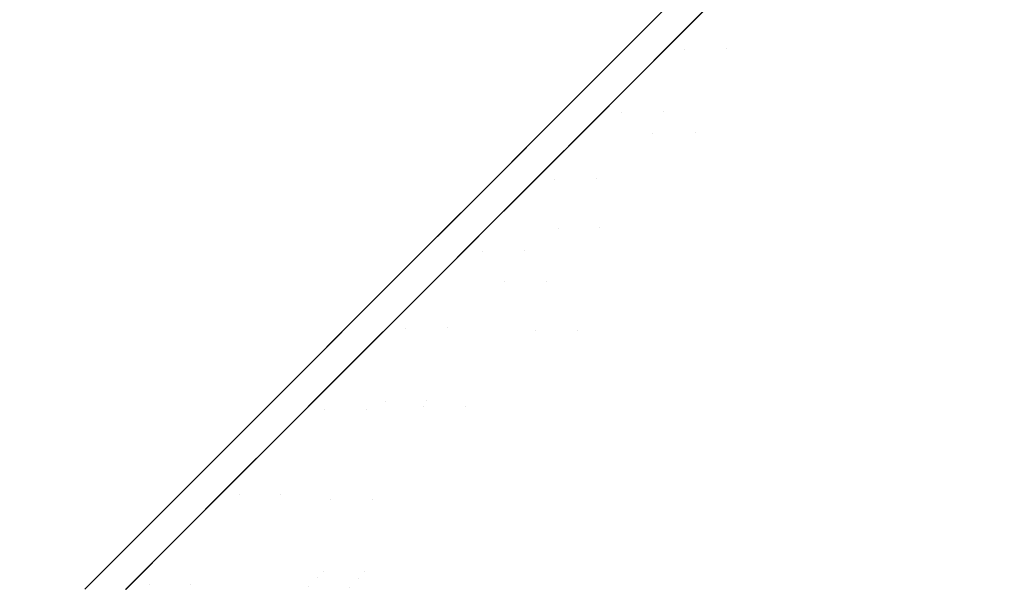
# Model space of a CAD drawing. Header units: centimetres. Extents: x -75.9 to -58, y -8.3 to 9.3.
# Tile 10 of 11: x -64.2 to -59.7, y 3.7 to 6.3. Entities that reach past the tile are written whole.
import ezdxf

# ---------------------------------------------------------------- set-up
doc = ezdxf.new("R2010")
doc.units = ezdxf.units.CM
doc.header["$LTSCALE"] = 2.54
doc.layers.add('Lucido design-1', color=7, linetype='Continuous')

# ---------------------------------------------------------------- blocks, each defined once
blk = doc.blocks.new('Gruppo-1')
at = {"color": 30, "linetype": 'Continuous', "lineweight": 9}
for points, invisible_edges in [([(-60.7203, 6.1597, -1094.1302), (-60.4256, 6.4543, -1094.8922), (-59.6644, 7.4557, -1094.211), (-60.0078, 7.1123, -1093.323)], 15), ([(-60.0078, 7.1123, -1104.6975), (-59.6644, 7.4557, -1103.8095), (-60.4256, 6.4543, -1103.1284), (-60.7203, 6.1597, -1103.8904)], 15), ([(-60.2038, 7.1052, -1093.3372), (-59.8612, 7.4478, -1094.223), (-60.6206, 6.4489, -1094.9024), (-60.9145, 6.1549, -1094.1423)], 15), ([(-60.9145, 6.1549, -1103.8782), (-60.6206, 6.4489, -1103.1181), (-59.8612, 7.4478, -1103.7975), (-60.2038, 7.1052, -1104.6833)], 15), ([(-60.3005, 7.2843, -1106.975), (-60.5946, 6.9903, -1107.4702), (-61.1335, 6.1755, -1106.4248)], 10), ([(-61.1335, 6.1755, -1106.4248), (-60.869, 6.44, -1105.9989), (-60.3005, 7.2843, -1106.975)], 11), ([(-60.0951, 7.3015, -1091.0142), (-60.4072, 6.9894, -1090.5395), (-60.9398, 6.1803, -1091.5772)], 10), ([(-60.9398, 6.1803, -1091.5772), (-60.6746, 6.4454, -1092.0041), (-60.0951, 7.3015, -1091.0142)], 11), ([(-60.1047, 7.2919, -1106.9949), (-60.6746, 6.4454, -1106.0164), (-60.9398, 6.1803, -1106.4433)], 11), ([(-60.9398, 6.1803, -1106.4433), (-60.3995, 6.9971, -1107.4914), (-60.1047, 7.2919, -1106.9949)], 9), ([(-61.1335, 6.1755, -1091.5958), (-60.6013, 6.9835, -1090.5598), (-60.3665, 7.2184, -1090.9068)], 9), ([(-60.3665, 7.2184, -1090.9068), (-60.869, 6.44, -1092.0216), (-61.1335, 6.1755, -1091.5958)], 11), ([(-60.9145, 6.1549, -1094.1423), (-61.277, 5.7925, -1093.3857), (-60.6262, 6.6828, -1092.4554), (-60.2038, 7.1052, -1093.3372)], 15), ([(-60.2038, 7.1052, -1104.6833), (-60.6262, 6.6828, -1105.5651), (-61.277, 5.7925, -1104.6348), (-60.9145, 6.1549, -1103.8782)], 15), ([(-60.0078, 7.1123, -1093.323), (-60.4312, 6.6889, -1092.439), (-61.0836, 5.7963, -1093.3716), (-60.7203, 6.1597, -1094.1302)], 15), ([(-60.7203, 6.1597, -1103.8904), (-61.0836, 5.7963, -1104.6489), (-60.4312, 6.6889, -1105.5815), (-60.0078, 7.1123, -1104.6975)], 15), ([(-60.8697, 5.9968, -1098.5064), (-60.9072, 5.9593, -1097.9724), (-60.0081, 7.0614, -1097.7659), (-59.9631, 7.1064, -1098.4061)], 15), ([(-59.9631, 7.1064, -1099.6144), (-60.0081, 7.0614, -1100.2546), (-60.9072, 5.9593, -1100.0481), (-60.8697, 5.9968, -1099.5142)], 15), ([(-59.9631, 7.1064, -1098.4061), (-59.9493, 7.1202, -1099.0103), (-60.8582, 6.0083, -1099.0103), (-60.8697, 5.9968, -1098.5064)], 15), ([(-60.8697, 5.9968, -1099.5142), (-60.8582, 6.0083, -1099.0103), (-59.9493, 7.1202, -1099.0103), (-59.9631, 7.1064, -1099.6144)], 15), ([(-59.7665, 7.1134, -1098.4046), (-59.8115, 7.0684, -1097.7628), (-60.7129, 5.9635, -1097.9698), (-60.6753, 6.0011, -1098.5051)], 15), ([(-60.6753, 6.0011, -1099.5154), (-60.7129, 5.9635, -1100.0507), (-59.8115, 7.0684, -1100.2577), (-59.7665, 7.1134, -1099.6159)], 15), ([(-60.6753, 6.0011, -1098.5051), (-60.6638, 6.0127, -1099.0103), (-59.7527, 7.1273, -1099.0103), (-59.7665, 7.1134, -1098.4046)], 15), ([(-59.7665, 7.1134, -1099.6159), (-59.7527, 7.1273, -1099.0103), (-60.6638, 6.0127, -1099.0103), (-60.6753, 6.0011, -1099.5154)], 15), ([(-60.0899, 6.9796, -1097.0913), (-60.0081, 7.0614, -1097.7659), (-60.9072, 5.9593, -1097.9724), (-60.9754, 5.8911, -1097.4098)], 15), ([(-60.9754, 5.8911, -1100.6108), (-60.9072, 5.9593, -1100.0481), (-60.0081, 7.0614, -1100.2546), (-60.0899, 6.9796, -1100.9292)], 15), ([(-60.7813, 5.8951, -1097.4058), (-60.7129, 5.9635, -1097.9698), (-59.8115, 7.0684, -1097.7628), (-59.8936, 6.9864, -1097.0865)], 15), ([(-59.8936, 6.9864, -1100.934), (-59.8115, 7.0684, -1100.2577), (-60.7129, 5.9635, -1100.0507), (-60.7813, 5.8951, -1100.6148)], 15), ([(-60.6013, 6.9835, -1090.5598), (-61.1335, 6.1755, -1091.5958), (-61.4199, 5.8891, -1091.1807)], 11), ([(-61.4199, 5.8891, -1091.1807), (-60.9249, 6.6599, -1090.0815), (-60.6013, 6.9835, -1090.5598)], 9), ([(-60.4072, 6.9894, -1090.5395), (-60.7267, 6.6699, -1090.0538), (-61.2269, 5.8931, -1091.1611)], 10), ([(-61.2269, 5.8931, -1091.1611), (-60.9398, 6.1803, -1091.5772), (-60.4072, 6.9894, -1090.5395)], 11), ([(-60.4331, 6.9635, -1107.5481), (-60.9398, 6.1803, -1106.4433), (-61.2269, 5.8931, -1106.8594)], 11), ([(-61.2269, 5.8931, -1106.8594), (-60.7357, 6.6609, -1107.953), (-60.4331, 6.9635, -1107.5481)], 9), ([(-61.1335, 6.1755, -1106.4248), (-60.5946, 6.9903, -1107.4702), (-60.6289, 6.9559, -1107.528)], 9), ([(-60.9754, 5.8911, -1097.4098), (-61.0796, 5.7869, -1096.8211), (-60.2148, 6.8546, -1096.3855), (-60.0899, 6.9796, -1097.0913)], 15), ([(-60.0899, 6.9796, -1100.9292), (-60.2148, 6.8546, -1101.6351), (-61.0796, 5.7869, -1101.1994), (-60.9754, 5.8911, -1100.6108)], 15), ([(-60.4331, 6.9635, -1107.5481), (-60.3995, 6.9971, -1107.4914), (-60.9398, 6.1803, -1106.4433)], 10), ([(-59.8936, 6.9864, -1097.0865), (-60.0188, 6.8611, -1096.3789), (-60.8858, 5.7906, -1096.8156), (-60.7813, 5.8951, -1097.4058)], 15), ([(-60.7813, 5.8951, -1100.6148), (-60.8858, 5.7906, -1101.2049), (-60.0188, 6.8611, -1101.6416), (-59.8936, 6.9864, -1100.934)], 15), ([(-60.6289, 6.9559, -1107.528), (-60.9299, 6.6549, -1107.9307), (-61.4199, 5.8891, -1106.8398)], 10), ([(-61.4199, 5.8891, -1106.8398), (-61.1335, 6.1755, -1106.4248), (-60.6289, 6.9559, -1107.528)], 11), ([(-60.3895, 6.6799, -1095.6534), (-60.2148, 6.8546, -1096.3855), (-61.0796, 5.7869, -1096.8211), (-61.2253, 5.6412, -1096.2105)], 15), ([(-61.2253, 5.6412, -1101.81), (-61.0796, 5.7869, -1101.1994), (-60.2148, 6.8546, -1101.6351), (-60.3895, 6.6799, -1102.3671)], 15), ([(-61.0318, 5.6446, -1096.2035), (-60.8858, 5.7906, -1096.8156), (-60.0188, 6.8611, -1096.3789), (-60.194, 6.686, -1095.645)], 15), ([(-60.194, 6.686, -1102.3755), (-60.0188, 6.8611, -1101.6416), (-60.8858, 5.7906, -1101.2049), (-61.0318, 5.6446, -1101.817)], 15), ([(-61.0836, 5.7963, -1093.3716), (-60.4312, 6.6889, -1092.439), (-60.6746, 6.4454, -1092.0041)], 11), ([(-60.6746, 6.4454, -1106.0164), (-60.4312, 6.6889, -1105.5815), (-61.0836, 5.7963, -1104.6489)], 11), ([(-60.9299, 6.6549, -1107.9307), (-61.2775, 6.3074, -1108.3956), (-61.7283, 5.5807, -1107.2412)], 10), ([(-61.7283, 5.5807, -1107.2412), (-61.4199, 5.8891, -1106.8398), (-60.9299, 6.6549, -1107.9307)], 11), ([(-60.7357, 6.6609, -1107.953), (-61.2269, 5.8931, -1106.8594), (-61.5361, 5.584, -1107.2618)], 11), ([(-61.5361, 5.584, -1107.2618), (-61.084, 6.3126, -1108.4192), (-60.7357, 6.6609, -1107.953)], 9), ([(-60.7541, 6.6425, -1090.0122), (-61.0869, 6.3097, -1089.6069), (-61.5361, 5.584, -1090.7587)], 10), ([(-61.5361, 5.584, -1090.7587), (-61.2269, 5.8931, -1091.1611), (-60.7541, 6.6425, -1090.0122)], 11), ([(-61.0396, 6.5453, -1089.9121), (-60.9249, 6.6599, -1090.0815), (-61.4199, 5.8891, -1091.1807)], 10), ([(-61.2253, 5.6412, -1096.2105), (-61.4181, 5.4484, -1095.5842), (-60.6206, 6.4489, -1094.9024), (-60.3895, 6.6799, -1095.6534)], 15), ([(-60.3895, 6.6799, -1102.3671), (-60.6206, 6.4489, -1103.1181), (-61.4181, 5.4484, -1102.4363), (-61.2253, 5.6412, -1101.81)], 15), ([(-61.084, 6.3126, -1108.4192), (-61.2775, 6.3074, -1108.3956), (-60.9299, 6.6549, -1107.9307)], 9), ([(-61.277, 5.7925, -1104.6348), (-60.6262, 6.6828, -1105.5651), (-60.869, 6.44, -1105.9989)], 11), ([(-60.869, 6.44, -1092.0216), (-60.6262, 6.6828, -1092.4554), (-61.277, 5.7925, -1093.3857)], 11), ([(-61.2269, 5.8931, -1091.1611), (-60.7267, 6.6699, -1090.0538), (-60.7541, 6.6425, -1090.0122)], 9), ([(-60.194, 6.686, -1095.645), (-60.4256, 6.4543, -1094.8922), (-61.2251, 5.4514, -1095.5756), (-61.0318, 5.6446, -1096.2035)], 15), ([(-61.0318, 5.6446, -1101.817), (-61.2251, 5.4514, -1102.4449), (-60.4256, 6.4543, -1103.1284), (-60.194, 6.686, -1102.3755)], 15), ([(-61.0869, 6.3097, -1089.6069), (-60.7541, 6.6425, -1090.0122), (-61.0396, 6.5453, -1089.9121)], 10), ([(-61.4199, 5.8891, -1091.1807), (-61.7283, 5.5807, -1090.7793), (-61.0396, 6.5453, -1089.9121)], 11), ([(-61.7283, 5.5807, -1090.7793), (-61.279, 6.3058, -1089.6288), (-61.0396, 6.5453, -1089.9121)], 9), ([(-61.0396, 6.5453, -1089.9121), (-61.279, 6.3058, -1089.6288), (-61.0869, 6.3097, -1089.6069)], 10), ([(-60.869, 6.44, -1105.9989), (-61.7123, 5.3572, -1105.3725), (-61.277, 5.7925, -1104.6348)], 11), ([(-61.277, 5.7925, -1093.3857), (-61.7123, 5.3572, -1092.6481), (-60.869, 6.44, -1092.0216)], 11), ([(-61.7123, 5.3572, -1092.6481), (-61.1335, 6.1755, -1091.5958), (-60.869, 6.44, -1092.0216)], 11), ([(-60.869, 6.44, -1105.9989), (-61.1335, 6.1755, -1106.4248), (-61.7123, 5.3572, -1105.3725)], 11), ([(-60.9145, 6.1549, -1094.1423), (-60.6206, 6.4489, -1094.9024), (-61.4181, 5.4484, -1095.5842), (-61.6632, 5.2033, -1094.9502)], 15), ([(-61.6632, 5.2033, -1103.0703), (-61.4181, 5.4484, -1102.4363), (-60.6206, 6.4489, -1103.1181), (-60.9145, 6.1549, -1103.8782)], 15), ([(-61.0836, 5.7963, -1104.6489), (-61.52, 5.3599, -1105.3884), (-60.6746, 6.4454, -1106.0164)], 11), ([(-61.52, 5.3599, -1105.3884), (-60.9398, 6.1803, -1106.4433), (-60.6746, 6.4454, -1106.0164)], 11), ([(-60.6746, 6.4454, -1092.0041), (-61.52, 5.3599, -1092.6322), (-61.0836, 5.7963, -1093.3716)], 11), ([(-60.6746, 6.4454, -1092.0041), (-60.9398, 6.1803, -1091.5772), (-61.52, 5.3599, -1092.6322)], 11), ([(-61.4708, 5.2056, -1094.9401), (-61.2251, 5.4514, -1095.5756), (-60.4256, 6.4543, -1094.8922), (-60.7203, 6.1597, -1094.1302)], 15), ([(-60.7203, 6.1597, -1103.8904), (-60.4256, 6.4543, -1103.1284), (-61.2251, 5.4514, -1102.4449), (-61.4708, 5.2056, -1103.0805)], 15), ([(-62.0586, 5.2504, -1107.626), (-61.7283, 5.5807, -1107.2412), (-61.2775, 6.3074, -1108.3956)], 11), ([(-61.2775, 6.3074, -1108.3956), (-61.4033, 6.1815, -1108.5639), (-62.0586, 5.2504, -1107.626)], 10), ([(-61.279, 6.3058, -1089.6288), (-61.7283, 5.5807, -1090.7793), (-62.0586, 5.2504, -1090.3945)], 11), ([(-62.0586, 5.2504, -1090.3945), (-61.6536, 5.9312, -1089.1857), (-61.279, 6.3058, -1089.6288)], 9), ([(-61.8672, 5.2529, -1107.6476), (-61.2083, 6.1883, -1108.5855), (-61.084, 6.3126, -1108.4192)], 9), ([(-61.084, 6.3126, -1108.4192), (-61.5361, 5.584, -1107.2618), (-61.8672, 5.2529, -1107.6476)], 11), ([(-61.0869, 6.3097, -1089.6069), (-61.4578, 5.9388, -1089.1552), (-61.8672, 5.2529, -1090.373)], 10), ([(-61.8672, 5.2529, -1090.373), (-61.5361, 5.584, -1090.7587), (-61.0869, 6.3097, -1089.6069)], 11), ([(-61.279, 6.3058, -1089.6288), (-61.6536, 5.9312, -1089.1857), (-61.4578, 5.9388, -1089.1552)], 10), ([(-61.4578, 5.9388, -1089.1552), (-61.0869, 6.3097, -1089.6069), (-61.279, 6.3058, -1089.6288)], 10), ([(-61.2083, 6.1883, -1108.5855), (-61.4033, 6.1815, -1108.5639), (-61.2775, 6.3074, -1108.3956)], 9), ([(-61.2775, 6.3074, -1108.3956), (-61.084, 6.3126, -1108.4192), (-61.2083, 6.1883, -1108.5855)], 9), ([(-61.4033, 6.1815, -1108.5639), (-61.6563, 5.9286, -1108.8286), (-62.0586, 5.2504, -1107.626)], 10), ([(-61.6632, 5.2033, -1094.9502), (-61.9655, 4.901, -1094.3192), (-61.277, 5.7925, -1093.3857), (-60.9145, 6.1549, -1094.1423)], 15), ([(-60.9145, 6.1549, -1103.8782), (-61.277, 5.7925, -1104.6348), (-61.9655, 4.901, -1103.7014), (-61.6632, 5.2033, -1103.0703)], 15), ([(-61.4199, 5.8891, -1091.1807), (-61.1335, 6.1755, -1091.5958), (-61.7123, 5.3572, -1092.6481), (-61.9581, 5.1114, -1092.2919)], 15), ([(-61.9581, 5.1114, -1105.7286), (-61.7123, 5.3572, -1105.3725), (-61.1335, 6.1755, -1106.4248), (-61.4199, 5.8891, -1106.8398)], 15), ([(-61.8672, 5.2529, -1107.6476), (-61.4639, 5.9327, -1108.8531), (-61.2083, 6.1883, -1108.5855)], 9), ([(-60.7203, 6.1597, -1094.1302), (-61.0836, 5.7963, -1093.3716), (-61.7739, 4.9026, -1094.3074), (-61.4708, 5.2056, -1094.9401)], 15), ([(-61.4708, 5.2056, -1103.0805), (-61.7739, 4.9026, -1103.7131), (-61.0836, 5.7963, -1104.6489), (-60.7203, 6.1597, -1103.8904)], 15), ([(-61.7664, 5.1135, -1092.2751), (-61.52, 5.3599, -1092.6322), (-60.9398, 6.1803, -1091.5772), (-61.2269, 5.8931, -1091.1611)], 15), ([(-61.2269, 5.8931, -1106.8594), (-60.9398, 6.1803, -1106.4433), (-61.52, 5.3599, -1105.3884), (-61.7664, 5.1135, -1105.7454)], 15), ([(-61.4639, 5.9327, -1108.8531), (-61.6563, 5.9286, -1108.8286), (-61.4033, 6.1815, -1108.5639)], 9), ([(-61.4033, 6.1815, -1108.5639), (-61.2083, 6.1883, -1108.5855), (-61.4639, 5.9327, -1108.8531)], 9), ([(-60.6753, 6.0011, -1099.5154), (-60.6638, 6.0127, -1099.0103), (-61.6129, 4.8969, -1099.0103), (-61.6221, 4.8877, -1099.4146)], 15), ([(-61.6221, 4.8877, -1098.6059), (-61.6129, 4.8969, -1099.0103), (-60.6638, 6.0127, -1099.0103), (-60.6753, 6.0011, -1098.5051)], 15), ([(-61.8141, 4.8862, -1098.6069), (-61.8441, 4.8562, -1098.1795), (-60.9072, 5.9593, -1097.9724), (-60.8697, 5.9968, -1098.5064)], 15), ([(-60.8697, 5.9968, -1099.5142), (-60.9072, 5.9593, -1100.0481), (-61.8441, 4.8562, -1099.841), (-61.8141, 4.8862, -1099.4136)], 15), ([(-61.8141, 4.8862, -1099.4136), (-61.8049, 4.8954, -1099.0103), (-60.8582, 6.0083, -1099.0103), (-60.8697, 5.9968, -1099.5142)], 15), ([(-60.8697, 5.9968, -1098.5064), (-60.8582, 6.0083, -1099.0103), (-61.8049, 4.8954, -1099.0103), (-61.8141, 4.8862, -1098.6069)], 15), ([(-60.6753, 6.0011, -1098.5051), (-60.7129, 5.9635, -1097.9698), (-61.6522, 4.8576, -1098.1774), (-61.6221, 4.8877, -1098.6059)], 15), ([(-61.6221, 4.8877, -1099.4146), (-61.6522, 4.8576, -1099.8431), (-60.7129, 5.9635, -1100.0507), (-60.6753, 6.0011, -1099.5154)], 15), ([(-62.4102, 4.8988, -1090.0294), (-61.7928, 5.7921, -1089.0211), (-61.6536, 5.9312, -1089.1857)], 9), ([(-61.6536, 5.9312, -1089.1857), (-62.0586, 5.2504, -1090.3945), (-62.4102, 4.8988, -1090.0294)], 11), ([(-61.6563, 5.9286, -1108.8286), (-62.0565, 5.5284, -1109.2474), (-62.4102, 4.8988, -1107.9911)], 10), ([(-62.4102, 4.8988, -1107.9911), (-62.0586, 5.2504, -1107.626), (-61.6563, 5.9286, -1108.8286)], 11), ([(-61.4639, 5.9327, -1108.8531), (-61.8672, 5.2529, -1107.6476), (-62.2197, 4.9004, -1108.0136)], 11), ([(-62.2197, 4.9004, -1108.0136), (-61.865, 5.5316, -1109.2732), (-61.4639, 5.9327, -1108.8531)], 9), ([(-61.865, 5.5316, -1109.2732), (-62.0565, 5.5284, -1109.2474), (-61.6563, 5.9286, -1108.8286)], 9), ([(-60.9754, 5.8911, -1097.4098), (-60.9072, 5.9593, -1097.9724), (-61.8441, 4.8562, -1098.1795), (-61.8987, 4.8015, -1097.7291)], 15), ([(-61.8987, 4.8015, -1100.2914), (-61.8441, 4.8562, -1099.841), (-60.9072, 5.9593, -1100.0481), (-60.9754, 5.8911, -1100.6108)], 15), ([(-61.8672, 5.2529, -1090.373), (-61.4578, 5.9388, -1089.1552), (-61.4983, 5.8983, -1089.1058)], 9), ([(-61.6563, 5.9286, -1108.8286), (-61.4639, 5.9327, -1108.8531), (-61.865, 5.5316, -1109.2732)], 9), ([(-61.6536, 5.9312, -1089.1857), (-61.7928, 5.7921, -1089.0211), (-61.4983, 5.8983, -1089.1058)], 10), ([(-61.7069, 4.8029, -1097.7259), (-61.6522, 4.8576, -1098.1774), (-60.7129, 5.9635, -1097.9698), (-60.7813, 5.8951, -1097.4058)], 15), ([(-60.7813, 5.8951, -1100.6148), (-60.7129, 5.9635, -1100.0507), (-61.6522, 4.8576, -1099.8431), (-61.7069, 4.8029, -1100.2946)], 15), ([(-61.4983, 5.8983, -1089.1058), (-61.4578, 5.9388, -1089.1552), (-61.6536, 5.9312, -1089.1857)], 10), ([(-61.9581, 5.1114, -1092.2919), (-62.2227, 4.8468, -1091.9475), (-61.7283, 5.5807, -1090.7793), (-61.4199, 5.8891, -1091.1807)], 15), ([(-61.4199, 5.8891, -1106.8398), (-61.7283, 5.5807, -1107.2412), (-62.2227, 4.8468, -1106.0731), (-61.9581, 5.1114, -1105.7286)], 15), ([(-61.4983, 5.8983, -1089.1058), (-61.866, 5.5306, -1088.7505), (-62.2197, 4.9004, -1090.007)], 10), ([(-62.2197, 4.9004, -1090.007), (-61.8672, 5.2529, -1090.373), (-61.4983, 5.8983, -1089.1058)], 11), ([(-61.2269, 5.8931, -1091.1611), (-61.5361, 5.584, -1090.7587), (-62.0317, 4.8482, -1091.9298), (-61.7664, 5.1135, -1092.2751)], 15), ([(-61.7664, 5.1135, -1105.7454), (-62.0317, 4.8482, -1106.0907), (-61.5361, 5.584, -1107.2618), (-61.2269, 5.8931, -1106.8594)], 15), ([(-61.8987, 4.8015, -1097.7291), (-61.9822, 4.7181, -1097.2579), (-61.0796, 5.7869, -1096.8211), (-60.9754, 5.8911, -1097.4098)], 15), ([(-60.9754, 5.8911, -1100.6108), (-61.0796, 5.7869, -1101.1994), (-61.9822, 4.7181, -1100.7627), (-61.8987, 4.8015, -1100.2914)], 15), ([(-61.866, 5.5306, -1088.7505), (-61.4983, 5.8983, -1089.1058), (-61.7928, 5.7921, -1089.0211)], 10), ([(-60.7813, 5.8951, -1097.4058), (-60.8858, 5.7906, -1096.8156), (-61.7906, 4.7192, -1097.2535), (-61.7069, 4.8029, -1097.7259)], 15), ([(-61.7069, 4.8029, -1100.2946), (-61.7906, 4.7192, -1100.767), (-60.8858, 5.7906, -1101.2049), (-60.7813, 5.8951, -1100.6148)], 15), ([(-62.4102, 4.8988, -1090.0294), (-62.0563, 5.5285, -1088.7743), (-61.7928, 5.7921, -1089.0211)], 9), ([(-61.7123, 5.3572, -1092.6481), (-61.277, 5.7925, -1093.3857), (-61.9655, 4.901, -1094.3192), (-62.3285, 4.5379, -1093.7039)], 15), ([(-62.3285, 4.5379, -1104.3166), (-61.9655, 4.901, -1103.7014), (-61.277, 5.7925, -1104.6348), (-61.7123, 5.3572, -1105.3725)], 15), ([(-62.1378, 4.5386, -1093.6907), (-61.7739, 4.9026, -1094.3074), (-61.0836, 5.7963, -1093.3716), (-61.52, 5.3599, -1092.6322)], 15), ([(-61.52, 5.3599, -1105.3884), (-61.0836, 5.7963, -1104.6489), (-61.7739, 4.9026, -1103.7131), (-62.1378, 4.5386, -1104.3299)], 15), ([(-61.2253, 5.6412, -1096.2105), (-61.0796, 5.7869, -1096.8211), (-61.9822, 4.7181, -1097.2579), (-62.0988, 4.6015, -1096.7691)], 15), ([(-62.0988, 4.6015, -1101.2514), (-61.9822, 4.7181, -1100.7627), (-61.0796, 5.7869, -1101.1994), (-61.2253, 5.6412, -1101.81)], 15), ([(-61.7928, 5.7921, -1089.0211), (-62.0563, 5.5285, -1088.7743), (-61.866, 5.5306, -1088.7505)], 10), ([(-61.9075, 4.6023, -1096.7635), (-61.7906, 4.7192, -1097.2535), (-60.8858, 5.7906, -1096.8156), (-61.0318, 5.6446, -1096.2035)], 15), ([(-61.0318, 5.6446, -1101.817), (-60.8858, 5.7906, -1101.2049), (-61.7906, 4.7192, -1100.767), (-61.9075, 4.6023, -1101.257)], 15), ([(-62.0988, 4.6015, -1096.7691), (-62.2531, 4.4472, -1096.2677), (-61.4181, 5.4484, -1095.5842), (-61.2253, 5.6412, -1096.2105)], 15), ([(-61.2253, 5.6412, -1101.81), (-61.4181, 5.4484, -1102.4363), (-62.2531, 4.4472, -1101.7528), (-62.0988, 4.6015, -1101.2514)], 15), ([(-61.0318, 5.6446, -1096.2035), (-61.2251, 5.4514, -1095.5756), (-62.0622, 4.4476, -1096.2609), (-61.9075, 4.6023, -1096.7635)], 15), ([(-61.9075, 4.6023, -1101.257), (-62.0622, 4.4476, -1101.7596), (-61.2251, 5.4514, -1102.4449), (-61.0318, 5.6446, -1101.817)], 15), ([(-62.0586, 5.2504, -1090.3945), (-61.7283, 5.5807, -1090.7793), (-62.2227, 4.8468, -1091.9475), (-62.5061, 4.5634, -1091.6173)], 15), ([(-62.5061, 4.5634, -1106.4032), (-62.2227, 4.8468, -1106.0731), (-61.7283, 5.5807, -1107.2412), (-62.0586, 5.2504, -1107.626)], 15), ([(-62.3158, 4.5641, -1091.5988), (-62.0317, 4.8482, -1091.9298), (-61.5361, 5.584, -1090.7587), (-61.8672, 5.2529, -1090.373)], 15), ([(-61.8672, 5.2529, -1107.6476), (-61.5361, 5.584, -1107.2618), (-62.0317, 4.8482, -1106.0907), (-62.3158, 4.5641, -1106.4217)], 15), ([(-62.0563, 5.5285, -1088.7743), (-62.4102, 4.8988, -1090.0294), (-62.7825, 4.5265, -1089.6872)], 11), ([(-62.7825, 4.5265, -1089.6872), (-62.4789, 5.1059, -1088.3786), (-62.0563, 5.5285, -1088.7743)], 9), ([(-62.7825, 4.5265, -1108.3334), (-62.4102, 4.8988, -1107.9911), (-62.0565, 5.5284, -1109.2474)], 11), ([(-62.0565, 5.5284, -1109.2474), (-62.2563, 5.3286, -1109.4565), (-62.7825, 4.5265, -1108.3334)], 10), ([(-62.5929, 4.5271, -1108.3567), (-62.0621, 5.3345, -1109.4796), (-61.865, 5.5316, -1109.2732)], 9), ([(-61.865, 5.5316, -1109.2732), (-62.2197, 4.9004, -1108.0136), (-62.5929, 4.5271, -1108.3567)], 11), ([(-61.866, 5.5306, -1088.7505), (-62.2854, 5.1112, -1088.3452), (-62.5929, 4.5271, -1089.6638)], 10), ([(-62.5929, 4.5271, -1089.6638), (-62.2197, 4.9004, -1090.007), (-61.866, 5.5306, -1088.7505)], 11), ([(-62.0563, 5.5285, -1088.7743), (-62.4789, 5.1059, -1088.3786), (-62.2854, 5.1112, -1088.3452)], 10), ([(-62.2854, 5.1112, -1088.3452), (-61.866, 5.5306, -1088.7505), (-62.0563, 5.5285, -1088.7743)], 10), ([(-62.0621, 5.3345, -1109.4796), (-62.2563, 5.3286, -1109.4565), (-62.0565, 5.5284, -1109.2474)], 9), ([(-62.0565, 5.5284, -1109.2474), (-61.865, 5.5316, -1109.2732), (-62.0621, 5.3345, -1109.4796)], 9), ([(-61.6632, 5.2033, -1094.9502), (-61.4181, 5.4484, -1095.5842), (-62.2531, 4.4472, -1096.2677), (-62.4493, 4.251, -1095.7603)], 15), ([(-62.4493, 4.251, -1102.2603), (-62.2531, 4.4472, -1101.7528), (-61.4181, 5.4484, -1102.4363), (-61.6632, 5.2033, -1103.0703)], 15), ([(-62.2589, 4.2509, -1095.7521), (-62.0622, 4.4476, -1096.2609), (-61.2251, 5.4514, -1095.5756), (-61.4708, 5.2056, -1094.9401)], 15), ([(-61.4708, 5.2056, -1103.0805), (-61.2251, 5.4514, -1102.4449), (-62.0622, 4.4476, -1101.7596), (-62.2589, 4.2509, -1102.2684)], 15), ([(-62.5929, 4.5271, -1108.3567), (-62.2901, 5.1065, -1109.6632), (-62.0621, 5.3345, -1109.4796)], 9), ([(-62.3285, 4.5379, -1104.3166), (-61.7123, 5.3572, -1105.3725), (-61.9581, 5.1114, -1105.7286)], 11), ([(-61.9581, 5.1114, -1092.2919), (-61.7123, 5.3572, -1092.6481), (-62.3285, 4.5379, -1093.7039)], 11), ([(-62.2563, 5.3286, -1109.4565), (-62.0621, 5.3345, -1109.4796), (-62.2901, 5.1065, -1109.6632)], 9), ([(-62.1378, 4.5386, -1093.6907), (-61.52, 5.3599, -1092.6322), (-61.7664, 5.1135, -1092.2751)], 11), ([(-61.7664, 5.1135, -1105.7454), (-61.52, 5.3599, -1105.3884), (-62.1378, 4.5386, -1104.3299)], 11), ([(-62.2563, 5.3286, -1109.4565), (-62.4804, 5.1045, -1109.6368), (-62.7825, 4.5265, -1108.3334)], 10), ([(-62.2901, 5.1065, -1109.6632), (-62.4804, 5.1045, -1109.6368), (-62.2563, 5.3286, -1109.4565)], 9), ([(-62.5061, 4.5634, -1091.6173), (-62.8078, 4.2617, -1091.304), (-62.4102, 4.8988, -1090.0294), (-62.0586, 5.2504, -1090.3945)], 15), ([(-62.0586, 5.2504, -1107.626), (-62.4102, 4.8988, -1107.9911), (-62.8078, 4.2617, -1106.7165), (-62.5061, 4.5634, -1106.4032)], 15), ([(-61.8672, 5.2529, -1090.373), (-62.2197, 4.9004, -1090.007), (-62.6183, 4.2617, -1091.2847), (-62.3158, 4.5641, -1091.5988)], 15), ([(-62.3158, 4.5641, -1106.4217), (-62.6183, 4.2617, -1106.7358), (-62.2197, 4.9004, -1108.0136), (-61.8672, 5.2529, -1107.6476)], 15), ([(-62.4493, 4.251, -1095.7603), (-62.6913, 4.009, -1095.2551), (-61.9655, 4.901, -1094.3192), (-61.6632, 5.2033, -1094.9502)], 15), ([(-61.6632, 5.2033, -1103.0703), (-61.9655, 4.901, -1103.7014), (-62.6913, 4.009, -1102.7654), (-62.4493, 4.251, -1102.2603)], 15), ([(-61.4708, 5.2056, -1094.9401), (-61.7739, 4.9026, -1094.3074), (-62.5015, 4.0083, -1095.2457), (-62.2589, 4.2509, -1095.7521)], 15), ([(-62.2589, 4.2509, -1102.2684), (-62.5015, 4.0083, -1102.7748), (-61.7739, 4.9026, -1103.7131), (-61.4708, 5.2056, -1103.0805)], 15), ([(-63.1746, 4.1344, -1089.3708), (-62.6185, 4.9664, -1088.248), (-62.4789, 5.1059, -1088.3786)], 9), ([(-62.4789, 5.1059, -1088.3786), (-62.7825, 4.5265, -1089.6872), (-63.1746, 4.1344, -1089.3708)], 11), ([(-62.2901, 5.1065, -1109.6632), (-62.5929, 4.5271, -1108.3567), (-62.986, 4.1341, -1108.6738)], 11), ([(-62.986, 4.1341, -1108.6738), (-62.7389, 4.6577, -1110.0247), (-62.2901, 5.1065, -1109.6632)], 9), ([(-61.9581, 5.1114, -1105.7286), (-62.7543, 4.1122, -1104.9009), (-62.3285, 4.5379, -1104.3166)], 11), ([(-62.3285, 4.5379, -1093.7039), (-62.7543, 4.1122, -1093.1196), (-61.9581, 5.1114, -1092.2919)], 11), ([(-62.7543, 4.1122, -1093.1196), (-62.2227, 4.8468, -1091.9475), (-61.9581, 5.1114, -1092.2919)], 11), ([(-61.9581, 5.1114, -1105.7286), (-62.2227, 4.8468, -1106.0731), (-62.7543, 4.1122, -1104.9009)], 11), ([(-62.4804, 5.1045, -1109.6368), (-62.2901, 5.1065, -1109.6632), (-62.7389, 4.6577, -1110.0247)], 9), ([(-62.4789, 5.1059, -1088.3786), (-62.6185, 4.9664, -1088.248), (-62.3161, 5.0805, -1088.3155)], 10), ([(-62.5929, 4.5271, -1089.6638), (-62.2854, 5.1112, -1088.3452), (-62.3161, 5.0805, -1088.3155)], 9), ([(-62.1378, 4.5386, -1104.3299), (-62.5646, 4.1118, -1104.9156), (-61.7664, 5.1135, -1105.7454)], 11), ([(-62.5646, 4.1118, -1104.9156), (-62.0317, 4.8482, -1106.0907), (-61.7664, 5.1135, -1105.7454)], 11), ([(-61.7664, 5.1135, -1092.2751), (-62.5646, 4.1118, -1093.1049), (-62.1378, 4.5386, -1093.6907)], 11), ([(-61.7664, 5.1135, -1092.2751), (-62.0317, 4.8482, -1091.9298), (-62.5646, 4.1118, -1093.1049)], 11), ([(-62.3161, 5.0805, -1088.3155), (-62.2854, 5.1112, -1088.3452), (-62.4789, 5.1059, -1088.3786)], 10), ([(-62.4804, 5.1045, -1109.6368), (-62.9282, 4.6566, -1109.997), (-63.1746, 4.1344, -1108.6497)], 10), ([(-63.1746, 4.1344, -1108.6497), (-62.7825, 4.5265, -1108.3334), (-62.4804, 5.1045, -1109.6368)], 11), ([(-62.3161, 5.0805, -1088.3155), (-62.7395, 4.6571, -1087.9984), (-62.986, 4.1341, -1089.3467)], 10), ([(-62.986, 4.1341, -1089.3467), (-62.5929, 4.5271, -1089.6638), (-62.3161, 5.0805, -1088.3155)], 11), ([(-62.7389, 4.6577, -1110.0247), (-62.9282, 4.6566, -1109.997), (-62.4804, 5.1045, -1109.6368)], 9), ([(-62.7395, 4.6571, -1087.9984), (-62.3161, 5.0805, -1088.3155), (-62.6185, 4.9664, -1088.248)], 10), ([(-63.1746, 4.1344, -1089.3708), (-62.9279, 4.6569, -1088.0245), (-62.6185, 4.9664, -1088.248)], 9), ([(-62.6185, 4.9664, -1088.248), (-62.9279, 4.6569, -1088.0245), (-62.7395, 4.6571, -1087.9984)], 10), ([(-62.7825, 4.5265, -1089.6872), (-62.4102, 4.8988, -1090.0294), (-62.8078, 4.2617, -1091.304), (-63.1273, 3.9422, -1091.0103)], 15), ([(-63.1273, 3.9422, -1107.0102), (-62.8078, 4.2617, -1106.7165), (-62.4102, 4.8988, -1107.9911), (-62.7825, 4.5265, -1108.3334)], 15), ([(-62.3285, 4.5379, -1093.7039), (-61.9655, 4.901, -1094.3192), (-62.6913, 4.009, -1095.2551), (-62.9819, 3.7184, -1094.7626)], 15), ([(-62.9819, 3.7184, -1103.2579), (-62.6913, 4.009, -1102.7654), (-61.9655, 4.901, -1103.7014), (-62.3285, 4.5379, -1104.3166)], 15), ([(-62.9386, 3.9414, -1090.9903), (-62.6183, 4.2617, -1091.2847), (-62.2197, 4.9004, -1090.007), (-62.5929, 4.5271, -1089.6638)], 15), ([(-62.5929, 4.5271, -1108.3567), (-62.2197, 4.9004, -1108.0136), (-62.6183, 4.2617, -1106.7358), (-62.9386, 3.9414, -1107.0302)], 15), ([(-62.8182, 3.7527, -1099.6336), (-62.7888, 3.7821, -1099.0103), (-61.8141, 4.8862, -1099.4136)], 11), ([(-62.8182, 3.7527, -1098.3869), (-61.8441, 4.8562, -1098.1795), (-61.8141, 4.8862, -1098.6069)], 11), ([(-61.8141, 4.8862, -1098.6069), (-62.7888, 3.7821, -1099.0103), (-62.8182, 3.7527, -1098.3869)], 11), ([(-61.8141, 4.8862, -1099.4136), (-61.8441, 4.8562, -1099.841), (-62.8182, 3.7527, -1099.6336)], 11), ([(-62.7928, 3.717, -1094.752), (-62.5015, 4.0083, -1095.2457), (-61.7739, 4.9026, -1094.3074), (-62.1378, 4.5386, -1093.6907)], 15), ([(-62.1378, 4.5386, -1104.3299), (-61.7739, 4.9026, -1103.7131), (-62.5015, 4.0083, -1102.7748), (-62.7928, 3.717, -1103.2685)], 15), ([(-62.7888, 3.7821, -1099.0103), (-61.8049, 4.8954, -1099.0103), (-61.8141, 4.8862, -1099.4136)], 11), ([(-61.8141, 4.8862, -1098.6069), (-61.8049, 4.8954, -1099.0103), (-62.7888, 3.7821, -1099.0103)], 11), ([(-62.6287, 3.7514, -1099.6351), (-61.6522, 4.8576, -1099.8431), (-61.6221, 4.8877, -1099.4146)], 11), ([(-61.6221, 4.8877, -1099.4146), (-62.5992, 3.7809, -1099.0103), (-62.6287, 3.7514, -1099.6351)], 11), ([(-62.6287, 3.7514, -1098.3854), (-62.5992, 3.7809, -1099.0103), (-61.6221, 4.8877, -1098.6059)], 11), ([(-61.6221, 4.8877, -1098.6059), (-61.6522, 4.8576, -1098.1774), (-62.6287, 3.7514, -1098.3854)], 11), ([(-62.5992, 3.7809, -1099.0103), (-61.6129, 4.8969, -1099.0103), (-61.6221, 4.8877, -1098.6059)], 11), ([(-61.6221, 4.8877, -1099.4146), (-61.6129, 4.8969, -1099.0103), (-62.5992, 3.7809, -1099.0103)], 11), ([(-61.8987, 4.8015, -1097.7291), (-61.8441, 4.8562, -1098.1795), (-62.8182, 3.7527, -1098.3869), (-62.8592, 3.7117, -1098.049)], 15), ([(-62.8592, 3.7117, -1099.9715), (-62.8182, 3.7527, -1099.6336), (-61.8441, 4.8562, -1099.841), (-61.8987, 4.8015, -1100.2914)], 15), ([(-62.7543, 4.1122, -1104.9009), (-62.2227, 4.8468, -1106.0731), (-62.5061, 4.5634, -1106.4032)], 11), ([(-62.5061, 4.5634, -1091.6173), (-62.2227, 4.8468, -1091.9475), (-62.7543, 4.1122, -1093.1196)], 11), ([(-62.6698, 3.7103, -1098.0466), (-62.6287, 3.7514, -1098.3854), (-61.6522, 4.8576, -1098.1774), (-61.7069, 4.8029, -1097.7259)], 15), ([(-61.7069, 4.8029, -1100.2946), (-61.6522, 4.8576, -1099.8431), (-62.6287, 3.7514, -1099.6351), (-62.6698, 3.7103, -1099.9739)], 15), ([(-62.5646, 4.1118, -1093.1049), (-62.0317, 4.8482, -1091.9298), (-62.3158, 4.5641, -1091.5988)], 11), ([(-62.3158, 4.5641, -1106.4217), (-62.0317, 4.8482, -1106.0907), (-62.5646, 4.1118, -1104.9156)], 11), ([(-62.8592, 3.7117, -1098.049), (-62.9218, 3.6491, -1097.6955), (-61.9822, 4.7181, -1097.2579), (-61.8987, 4.8015, -1097.7291)], 15), ([(-61.8987, 4.8015, -1100.2914), (-61.9822, 4.7181, -1100.7627), (-62.9218, 3.6491, -1100.325), (-62.8592, 3.7117, -1099.9715)], 15), ([(-61.7069, 4.8029, -1097.7259), (-61.7906, 4.7192, -1097.2535), (-62.7325, 3.6476, -1097.6922), (-62.6698, 3.7103, -1098.0466)], 15), ([(-62.6698, 3.7103, -1099.9739), (-62.7325, 3.6476, -1100.3283), (-61.7906, 4.7192, -1100.767), (-61.7069, 4.8029, -1100.2946)], 15), ([(-62.0988, 4.6015, -1096.7691), (-61.9822, 4.7181, -1097.2579), (-62.9218, 3.6491, -1097.6955), (-63.0093, 3.5616, -1097.3288)], 15), ([(-63.0093, 3.5616, -1100.6917), (-62.9218, 3.6491, -1100.325), (-61.9822, 4.7181, -1100.7627), (-62.0988, 4.6015, -1101.2514)], 15), ([(-62.8203, 3.5599, -1097.3246), (-62.7325, 3.6476, -1097.6922), (-61.7906, 4.7192, -1097.2535), (-61.9075, 4.6023, -1096.7635)], 15), ([(-61.9075, 4.6023, -1101.257), (-61.7906, 4.7192, -1100.767), (-62.7325, 3.6476, -1100.3283), (-62.8203, 3.5599, -1100.6959)], 15), ([(-62.9279, 4.6569, -1088.0245), (-63.1746, 4.1344, -1089.3708), (-63.5851, 3.7239, -1089.0833)], 11), ([(-63.5851, 3.7239, -1089.0833), (-63.3935, 4.1913, -1087.6882), (-62.9279, 4.6569, -1088.0245)], 9), ([(-63.5851, 3.7239, -1108.9372), (-63.1746, 4.1344, -1108.6497), (-62.9282, 4.6566, -1109.997)], 11), ([(-62.9282, 4.6566, -1109.997), (-63.1731, 4.4117, -1110.194), (-63.5851, 3.7239, -1108.9372)], 10), ([(-63.3976, 3.7225, -1108.962), (-62.9798, 4.4168, -1110.2187), (-62.7389, 4.6577, -1110.0247)], 9), ([(-62.7389, 4.6577, -1110.0247), (-62.986, 4.1341, -1108.6738), (-63.3976, 3.7225, -1108.962)], 11), ([(-62.7395, 4.6571, -1087.9984), (-63.1988, 4.1978, -1087.6544), (-63.3976, 3.7225, -1089.0585)], 10), ([(-63.3976, 3.7225, -1089.0585), (-62.986, 4.1341, -1089.3467), (-62.7395, 4.6571, -1087.9984)], 11), ([(-62.9279, 4.6569, -1088.0245), (-63.3935, 4.1913, -1087.6882), (-63.1988, 4.1978, -1087.6544)], 10), ([(-63.1988, 4.1978, -1087.6544), (-62.7395, 4.6571, -1087.9984), (-62.9279, 4.6569, -1088.0245)], 10), ([(-62.9798, 4.4168, -1110.2187), (-63.1731, 4.4117, -1110.194), (-62.9282, 4.6566, -1109.997)], 9), ([(-62.9282, 4.6566, -1109.997), (-62.7389, 4.6577, -1110.0247), (-62.9798, 4.4168, -1110.2187)], 9), ([(-63.0093, 3.5616, -1097.3288), (-63.125, 3.4459, -1096.9526), (-62.2531, 4.4472, -1096.2677), (-62.0988, 4.6015, -1096.7691)], 15), ([(-62.0988, 4.6015, -1101.2514), (-62.2531, 4.4472, -1101.7528), (-63.125, 3.4459, -1101.0679), (-63.0093, 3.5616, -1100.6917)], 15), ([(-62.5646, 4.1118, -1104.9156), (-63.0538, 3.6226, -1105.4536), (-62.3158, 4.5641, -1106.4217)], 11), ([(-63.0538, 3.6226, -1105.4536), (-62.6183, 4.2617, -1106.7358), (-62.3158, 4.5641, -1106.4217)], 11), ([(-62.3158, 4.5641, -1091.5988), (-63.0538, 3.6226, -1092.5669), (-62.5646, 4.1118, -1093.1049)], 11), ([(-62.3158, 4.5641, -1091.5988), (-62.6183, 4.2617, -1091.2847), (-63.0538, 3.6226, -1092.5669)], 11), ([(-61.9075, 4.6023, -1096.7635), (-62.0622, 4.4476, -1096.2609), (-62.9363, 3.4438, -1096.9475), (-62.8203, 3.5599, -1097.3246)], 15), ([(-62.8203, 3.5599, -1100.6959), (-62.9363, 3.4438, -1101.073), (-62.0622, 4.4476, -1101.7596), (-61.9075, 4.6023, -1101.257)], 15), ([(-63.1273, 3.9422, -1091.0103), (-63.4637, 3.6058, -1090.7389), (-63.1746, 4.1344, -1089.3708), (-62.7825, 4.5265, -1089.6872)], 15), ([(-62.7825, 4.5265, -1108.3334), (-63.1746, 4.1344, -1108.6497), (-63.4637, 3.6058, -1107.2817), (-63.1273, 3.9422, -1107.0102)], 15), ([(-62.9819, 3.7184, -1094.7626), (-63.3227, 3.3776, -1094.2949), (-62.7543, 4.1122, -1093.1196), (-62.3285, 4.5379, -1093.7039)], 15), ([(-62.3285, 4.5379, -1104.3166), (-62.7543, 4.1122, -1104.9009), (-63.3227, 3.3776, -1103.7256), (-62.9819, 3.7184, -1103.2579)], 15), ([(-62.5929, 4.5271, -1089.6638), (-62.986, 4.1341, -1089.3467), (-63.2758, 3.6041, -1090.7182), (-62.9386, 3.9414, -1090.9903)], 15), ([(-62.9386, 3.9414, -1107.0302), (-63.2758, 3.6041, -1107.3024), (-62.986, 4.1341, -1108.6738), (-62.5929, 4.5271, -1108.3567)], 15), ([(-62.5061, 4.5634, -1106.4032), (-63.2423, 3.6242, -1105.4376), (-62.7543, 4.1122, -1104.9009)], 11), ([(-62.7543, 4.1122, -1093.1196), (-63.2423, 3.6242, -1092.5829), (-62.5061, 4.5634, -1091.6173)], 11), ([(-63.2423, 3.6242, -1092.5829), (-62.8078, 4.2617, -1091.304), (-62.5061, 4.5634, -1091.6173)], 11), ([(-62.5061, 4.5634, -1106.4032), (-62.8078, 4.2617, -1106.7165), (-63.2423, 3.6242, -1105.4376)], 11), ([(-62.1378, 4.5386, -1093.6907), (-62.5646, 4.1118, -1093.1049), (-63.1344, 3.3754, -1094.2831), (-62.7928, 3.717, -1094.752)], 15), ([(-62.7928, 3.717, -1103.2685), (-63.1344, 3.3754, -1103.7374), (-62.5646, 4.1118, -1104.9156), (-62.1378, 4.5386, -1104.3299)], 15), ([(-62.4493, 4.251, -1095.7603), (-62.2531, 4.4472, -1096.2677), (-63.125, 3.4459, -1096.9526), (-63.2723, 3.2986, -1096.5719)], 15), ([(-63.2723, 3.2986, -1101.4487), (-63.125, 3.4459, -1101.0679), (-62.2531, 4.4472, -1101.7528), (-62.4493, 4.251, -1102.2603)], 15), ([(-63.0839, 3.2962, -1096.5658), (-62.9363, 3.4438, -1096.9475), (-62.0622, 4.4476, -1096.2609), (-62.2589, 4.2509, -1095.7521)], 15), ([(-62.2589, 4.2509, -1102.2684), (-62.0622, 4.4476, -1101.7596), (-62.9363, 3.4438, -1101.073), (-63.0839, 3.2962, -1101.4547)], 15), ([(-63.1731, 4.4117, -1110.194), (-63.3949, 4.1899, -1110.3259), (-63.5851, 3.7239, -1108.9372)], 10), ([(-63.3976, 3.7225, -1108.962), (-63.207, 4.1896, -1110.354), (-62.9798, 4.4168, -1110.2187)], 9), ([(-63.207, 4.1896, -1110.354), (-63.3949, 4.1899, -1110.3259), (-63.1731, 4.4117, -1110.194)], 9), ([(-63.1731, 4.4117, -1110.194), (-62.9798, 4.4168, -1110.2187), (-63.207, 4.1896, -1110.354)], 9), ([(-63.1273, 3.9422, -1091.0103), (-62.8078, 4.2617, -1091.304), (-63.2423, 3.6242, -1092.5829), (-63.5087, 3.3578, -1092.338)], 15), ([(-63.5087, 3.3578, -1105.6825), (-63.2423, 3.6242, -1105.4376), (-62.8078, 4.2617, -1106.7165), (-63.1273, 3.9422, -1107.0102)], 15), ([(-63.2723, 3.2986, -1096.5719), (-63.4538, 3.1171, -1096.1929), (-62.6913, 4.009, -1095.2551), (-62.4493, 4.251, -1095.7603)], 15), ([(-62.4493, 4.251, -1102.2603), (-62.6913, 4.009, -1102.7654), (-63.4538, 3.1171, -1101.8276), (-63.2723, 3.2986, -1101.4487)], 15), ([(-63.321, 3.3555, -1092.3213), (-63.0538, 3.6226, -1092.5669), (-62.6183, 4.2617, -1091.2847), (-62.9386, 3.9414, -1090.9903)], 15), ([(-62.9386, 3.9414, -1107.0302), (-62.6183, 4.2617, -1106.7358), (-63.0538, 3.6226, -1105.4536), (-63.321, 3.3555, -1105.6992)], 15), ([(-62.2589, 4.2509, -1095.7521), (-62.5015, 4.0083, -1095.2457), (-63.2659, 3.1142, -1096.1858), (-63.0839, 3.2962, -1096.5658)], 15), ([(-63.0839, 3.2962, -1101.4547), (-63.2659, 3.1142, -1101.8347), (-62.5015, 4.0083, -1102.7748), (-62.2589, 4.2509, -1102.2684)], 15), ([(-63.3949, 4.1899, -1110.3259), (-63.8833, 3.7016, -1110.6163), (-64.0126, 3.2964, -1109.1929)], 10), ([(-64.0126, 3.2964, -1109.1929), (-63.5851, 3.7239, -1108.9372), (-63.3949, 4.1899, -1110.3259)], 11), ([(-63.6964, 3.7002, -1110.6456), (-63.8833, 3.7016, -1110.6163), (-63.3949, 4.1899, -1110.3259)], 9), ([(-63.2027, 4.1939, -1087.6522), (-63.6969, 3.6997, -1087.3781), (-63.8261, 3.294, -1088.8021)], 10), ([(-63.8261, 3.294, -1088.8021), (-63.3976, 3.7225, -1089.0585), (-63.2027, 4.1939, -1087.6522)], 11), ([(-63.207, 4.1896, -1110.354), (-63.3976, 3.7225, -1108.962), (-63.8261, 3.294, -1109.2184)], 11), ([(-63.8261, 3.294, -1109.2184), (-63.6964, 3.7002, -1110.6456), (-63.207, 4.1896, -1110.354)], 9), ([(-63.6969, 3.6997, -1087.3781), (-63.2027, 4.1939, -1087.6522), (-63.5079, 4.077, -1087.6057)], 10), ([(-63.3949, 4.1899, -1110.3259), (-63.207, 4.1896, -1110.354), (-63.6964, 3.7002, -1110.6456)], 9), ([(-63.5079, 4.077, -1087.6057), (-63.3935, 4.1913, -1087.6882), (-63.5851, 3.7239, -1089.0833)], 10), ([(-63.2027, 4.1939, -1087.6522), (-63.3935, 4.1913, -1087.6882), (-63.5079, 4.077, -1087.6057)], 9), ([(-63.1988, 4.1978, -1087.6544), (-63.2027, 4.1939, -1087.6522), (-63.3976, 3.7225, -1089.0585)], 10), ([(-63.3935, 4.1913, -1087.6882), (-63.2027, 4.1939, -1087.6522), (-63.1988, 4.1978, -1087.6544)], 9), ([(-63.5851, 3.7239, -1089.0833), (-63.1746, 4.1344, -1089.3708), (-63.4637, 3.6058, -1090.7389), (-63.816, 3.2535, -1090.4922)], 15), ([(-63.816, 3.2535, -1107.5283), (-63.4637, 3.6058, -1107.2817), (-63.1746, 4.1344, -1108.6497), (-63.5851, 3.7239, -1108.9372)], 15), ([(-63.2423, 3.6242, -1092.5829), (-62.7543, 4.1122, -1093.1196), (-63.3227, 3.3776, -1094.2949), (-63.7133, 2.987, -1093.8653)], 15), ([(-63.7133, 2.987, -1104.1552), (-63.3227, 3.3776, -1103.7256), (-62.7543, 4.1122, -1104.9009), (-63.2423, 3.6242, -1105.4376)], 15), ([(-63.629, 3.2509, -1090.4709), (-63.2758, 3.6041, -1090.7182), (-62.986, 4.1341, -1089.3467), (-63.3976, 3.7225, -1089.0585)], 15), ([(-63.3976, 3.7225, -1108.962), (-62.986, 4.1341, -1108.6738), (-63.2758, 3.6041, -1107.3024), (-63.629, 3.2509, -1107.5496)], 15), ([(-63.526, 2.9837, -1093.8524), (-63.1344, 3.3754, -1094.2831), (-62.5646, 4.1118, -1093.1049), (-63.0538, 3.6226, -1092.5669)], 15), ([(-63.0538, 3.6226, -1105.4536), (-62.5646, 4.1118, -1104.9156), (-63.1344, 3.3754, -1103.7374), (-63.526, 2.9837, -1104.1681)], 15), ([(-64.0126, 3.2964, -1088.8276), (-63.8834, 3.7015, -1087.4066), (-63.5079, 4.077, -1087.6057)], 9), ([(-63.5079, 4.077, -1087.6057), (-63.5851, 3.7239, -1089.0833), (-64.0126, 3.2964, -1088.8276)], 11), ([(-63.5079, 4.077, -1087.6057), (-63.8834, 3.7015, -1087.4066), (-63.6969, 3.6997, -1087.3781)], 10), ([(-62.9819, 3.7184, -1094.7626), (-62.6913, 4.009, -1095.2551), (-63.4538, 3.1171, -1096.1929), (-63.6719, 2.899, -1095.8234)], 15), ([(-63.6719, 2.899, -1102.1971), (-63.4538, 3.1171, -1101.8276), (-62.6913, 4.009, -1102.7654), (-62.9819, 3.7184, -1103.2579)], 15), ([(-63.4845, 2.8956, -1095.8154), (-63.2659, 3.1142, -1096.1858), (-62.5015, 4.0083, -1095.2457), (-62.7928, 3.717, -1094.752)], 15), ([(-62.7928, 3.717, -1103.2685), (-62.5015, 4.0083, -1102.7748), (-63.2659, 3.1142, -1101.8347), (-63.4845, 2.8956, -1102.2051)], 15), ([(-63.5087, 3.3578, -1092.338), (-63.7893, 3.0772, -1092.1116), (-63.4637, 3.6058, -1090.7389), (-63.1273, 3.9422, -1091.0103)], 15), ([(-63.1273, 3.9422, -1107.0102), (-63.4637, 3.6058, -1107.2817), (-63.7893, 3.0772, -1105.9089), (-63.5087, 3.3578, -1105.6825)], 15), ([(-62.9386, 3.9414, -1090.9903), (-63.2758, 3.6041, -1090.7182), (-63.6022, 3.0742, -1092.0943), (-63.321, 3.3555, -1092.3213)], 15), ([(-63.321, 3.3555, -1105.6992), (-63.6022, 3.0742, -1105.9262), (-63.2758, 3.6041, -1107.3024), (-62.9386, 3.9414, -1107.0302)], 15), ([(-62.8182, 3.7527, -1098.3869), (-62.7888, 3.7821, -1099.0103), (-63.8091, 2.6694, -1099.0103), (-63.8287, 2.6498, -1098.5947)], 15), ([(-63.8287, 2.6498, -1099.4259), (-63.8091, 2.6694, -1099.0103), (-62.7888, 3.7821, -1099.0103), (-62.8182, 3.7527, -1099.6336)], 15), ([(-63.8287, 2.6498, -1099.4259), (-62.8182, 3.7527, -1099.6336), (-62.8592, 3.7117, -1099.9715)], 11), ([(-62.8592, 3.7117, -1098.049), (-62.8182, 3.7527, -1098.3869), (-63.8287, 2.6498, -1098.5947)], 11), ([(-63.6418, 2.6457, -1098.5936), (-63.6221, 2.6654, -1099.0103), (-62.5992, 3.7809, -1099.0103), (-62.6287, 3.7514, -1098.3854)], 15), ([(-62.6287, 3.7514, -1099.6351), (-62.5992, 3.7809, -1099.0103), (-63.6221, 2.6654, -1099.0103), (-63.6418, 2.6457, -1099.4269)], 15), ([(-63.6418, 2.6457, -1098.5936), (-62.6287, 3.7514, -1098.3854), (-62.6698, 3.7103, -1098.0466)], 11), ([(-62.6698, 3.7103, -1099.9739), (-62.6287, 3.7514, -1099.6351), (-63.6418, 2.6457, -1099.4269)], 11), ([(-63.816, 3.2535, -1090.4922), (-64.1828, 2.8867, -1090.2727), (-64.0126, 3.2964, -1088.8276), (-63.5851, 3.7239, -1089.0833)], 15), ([(-63.5851, 3.7239, -1108.9372), (-64.0126, 3.2964, -1109.1929), (-64.1828, 2.8867, -1107.7478), (-63.816, 3.2535, -1107.5283)], 15), ([(-63.3976, 3.7225, -1089.0585), (-63.8261, 3.294, -1088.8021), (-63.9967, 2.8832, -1090.2509), (-63.629, 3.2509, -1090.4709)], 15), ([(-63.629, 3.2509, -1107.5496), (-63.9967, 2.8832, -1107.7696), (-63.8261, 3.294, -1109.2184), (-63.3976, 3.7225, -1108.962)], 15), ([(-63.6719, 2.899, -1095.8234), (-63.9275, 2.6434, -1095.4724), (-63.3227, 3.3776, -1094.2949), (-62.9819, 3.7184, -1094.7626)], 15), ([(-62.9819, 3.7184, -1103.2579), (-63.3227, 3.3776, -1103.7256), (-63.9275, 2.6434, -1102.5481), (-63.6719, 2.899, -1102.1971)], 15), ([(-62.7928, 3.717, -1094.752), (-63.1344, 3.3754, -1094.2831), (-63.7408, 2.6393, -1095.4636), (-63.4845, 2.8956, -1095.8154)], 15), ([(-63.4845, 2.8956, -1102.2051), (-63.7408, 2.6393, -1102.5569), (-63.1344, 3.3754, -1103.7374), (-62.7928, 3.717, -1103.2685)], 15)]:
    blk.add_3dface(points, dxfattribs=dict(at, invisible_edges=invisible_edges))
blk = doc.blocks.new('Gruppo-2-1')
at = {"color": 7}
blk.add_blockref('Gruppo-1', (0, 0), dxfattribs=at)
blk = doc.blocks.new('Gruppo-4-1')
at = {"color": 7}
blk.add_blockref('Gruppo-2-1', (0, 0), dxfattribs=at)

msp = doc.modelspace()

# ---------------------------------------------------------------- block references
at = {"layer": 'Lucido design-1', "color": 7}
msp.add_blockref('Gruppo-4-1', (0, 0), dxfattribs=at)

doc.saveas('drawing.dxf')
